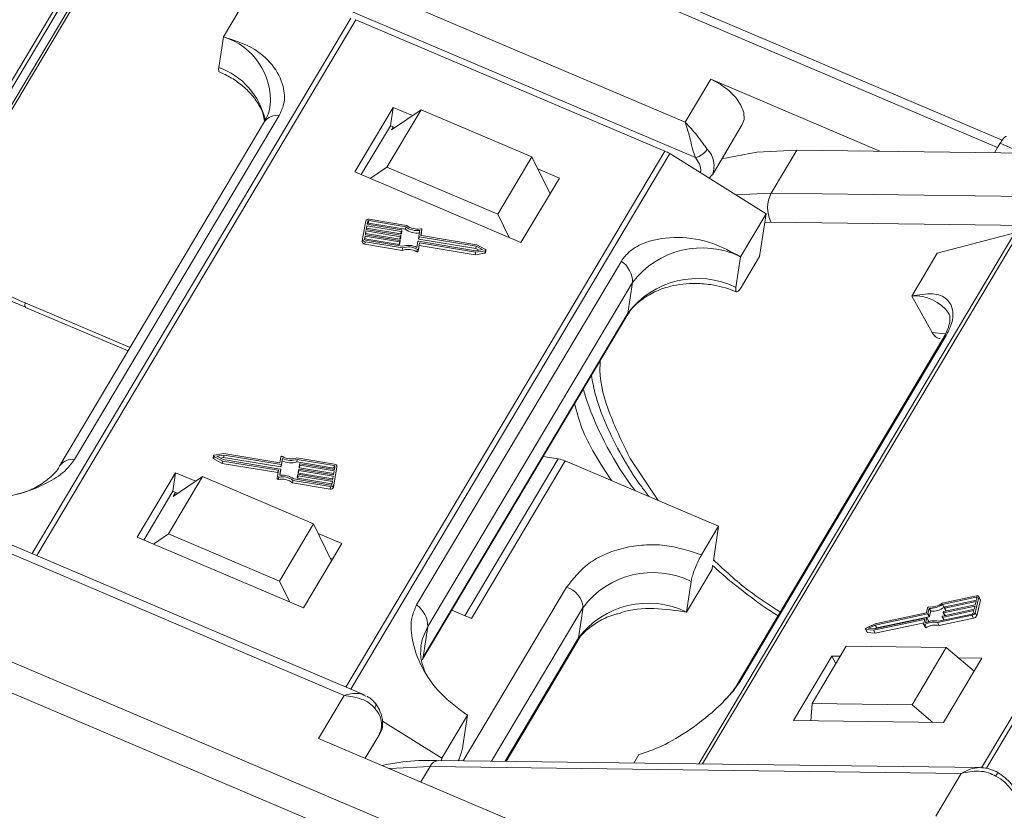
# Model space of a CAD drawing. Header units: millimetres. Extents: x 3223 to 4146, y -133 to 519.
# Tile 22 of 39: x 3653 to 3701, y 366 to 404. Entities that reach past the tile are written whole.
import ezdxf

# ---------------------------------------------------------------- set-up
doc = ezdxf.new("R2010")
doc.units = ezdxf.units.MM

msp = doc.modelspace()

# ---------------------------------------------------------------- linework, layer by layer
at = {"color": 7, "linetype": 'Continuous', "lineweight": 15}
for p, q in [((3659.06, 412.221), (3643.512, 386.098)), ((3643.635, 385.931), (3659.17, 412.031)), ((3701.048, 398.391), (3673.036, 410.308)), ((3685.536, 399.267), (3659.987, 410.136)), ((3673.415, 409.699), (3700.829, 398.036)), ((3686.038, 397.535), (3660.788, 408.277)), ((3656.447, 406.657), (3646.424, 389.818)), ((3646.354, 389.462), (3656.376, 406.3)), ((3662.93, 403.451), (3664.182, 405.556)), ((3669.172, 404.369), (3653.564, 378.146)), ((3653.794, 378.048), (3669.413, 404.289)), ((3669.413, 404.289), (3684.539, 397.853)), ((3662.93, 403.451), (3662.702, 401.951)), ((3686.788, 401.372), (3685.536, 399.267)), ((3695.069, 397.849), (3686.788, 401.372)), ((3655.639, 382.759), (3665.661, 399.597)), ((3671.237, 399.995), (3669.358, 396.838)), ((3672.601, 399.878), (3670.931, 397.072)), ((3671.237, 399.995), (3671.101, 399.095)), ((3671.151, 398.898), (3672.601, 399.878)), ((3672.181, 399.594), (3671.237, 399.995)), ((3678.025, 397.57), (3672.601, 399.878)), ((3664.943, 399.296), (3654.92, 382.458)), ((3686.863, 396.693), (3688.325, 399.149)), ((3671.101, 399.095), (3669.676, 396.703)), ((3671.311, 399.006), (3671.101, 399.095)), ((3671.151, 398.898), (3671.235, 399.038)), ((3700.954, 398.247), (3700.829, 398.036)), ((3702.043, 397.757), (3700.954, 398.247)), ((3684.539, 397.853), (3668.921, 371.613)), ((3669.166, 371.508), (3684.774, 397.731)), ((3684.774, 397.731), (3689.496, 394.787)), ((3689.747, 395.798), (3691, 397.902)), ((3691, 397.902), (3703.798, 397.734)), ((3700.829, 398.036), (3700.673, 397.775)), ((3676.355, 394.764), (3678.025, 397.57)), ((3678.025, 397.57), (3678.915, 395.763)), ((3669.358, 396.838), (3677.495, 393.377)), ((3670.931, 397.072), (3670.111, 396.518)), ((3676.355, 394.764), (3670.931, 397.072)), ((3679.374, 396.534), (3678.313, 396.985)), ((3686.71, 396.524), (3686.848, 396.698)), ((3677.495, 393.377), (3679.374, 396.534)), ((3678.919, 395.769), (3678.91, 395.773)), ((3689.747, 395.798), (3687.997, 395.721)), ((3715.753, 395.455), (3689.747, 395.798)), ((3689.496, 394.787), (3688.243, 392.682)), ((3689.496, 394.787), (3689.177, 392.687)), ((3669.897, 394.437), (3669.743, 393.554)), ((3669.99, 394.421), (3669.964, 394.274)), ((3669.967, 394.274), (3669.972, 394.301)), ((3669.972, 394.301), (3669.99, 394.421)), ((3670.043, 394.45), (3670.024, 394.33)), ((3670.024, 394.33), (3671.833, 394.03)), ((3671.851, 394.15), (3670.043, 394.45)), ((3671.893, 394.219), (3670.055, 394.524)), ((3676.917, 393.623), (3676.355, 394.764)), ((3689.728, 394.383), (3689.431, 394.363)), ((3716.647, 394.028), (3689.728, 394.383)), ((3669.907, 393.943), (3669.875, 393.759)), ((3669.877, 393.758), (3669.888, 393.823)), ((3669.888, 393.823), (3669.907, 393.943)), ((3669.888, 393.823), (3671.568, 393.544)), ((3671.586, 393.664), (3669.907, 393.943)), ((3669.951, 394.2), (3669.919, 394.016)), ((3669.919, 394.016), (3671.599, 393.738)), ((3669.922, 394.016), (3669.933, 394.08)), ((3669.933, 394.08), (3669.951, 394.2)), ((3669.933, 394.08), (3671.613, 393.802)), ((3671.631, 393.922), (3669.951, 394.2)), ((3669.964, 394.274), (3671.644, 393.995)), ((3671.613, 393.802), (3671.631, 393.922)), ((3671.639, 393.816), (3671.658, 393.936)), ((3671.639, 393.816), (3671.646, 393.853)), ((3671.646, 393.853), (3671.664, 393.973)), ((3671.664, 393.973), (3671.658, 393.936)), ((3671.833, 394.03), (3671.851, 394.15)), ((3672.493, 393.684), (3672.542, 393.969)), ((3672.645, 394.009), (3672.598, 393.742)), ((3672.6, 393.734), (3672.627, 393.889)), ((3672.645, 394.009), (3672.627, 393.889)), ((3701.674, 393.847), (3686.202, 367.853)), ((3686.388, 367.85), (3701.875, 393.87)), ((3697.874, 392.862), (3701.674, 393.847)), ((3669.743, 393.554), (3669.725, 393.434)), ((3669.862, 393.685), (3669.836, 393.538)), ((3669.837, 393.526), (3669.844, 393.565)), ((3669.844, 393.565), (3669.862, 393.685)), ((3669.844, 393.565), (3671.523, 393.287)), ((3669.845, 393.3), (3669.863, 393.42)), ((3671.542, 393.407), (3669.862, 393.685)), ((3669.863, 393.42), (3671.701, 393.115)), ((3669.875, 393.759), (3671.554, 393.48)), ((3669.876, 393.494), (3671.685, 393.194)), ((3671.523, 393.287), (3671.542, 393.407)), ((3671.55, 393.301), (3671.568, 393.421)), ((3671.55, 393.301), (3671.556, 393.338)), ((3671.556, 393.338), (3671.574, 393.458)), ((3671.568, 393.544), (3671.586, 393.664)), ((3671.574, 393.458), (3671.568, 393.421)), ((3671.595, 393.559), (3671.613, 393.679)), ((3671.595, 393.559), (3671.601, 393.596)), ((3671.601, 393.596), (3671.619, 393.716)), ((3671.619, 393.716), (3671.613, 393.679)), ((3672.399, 393.142), (3672.448, 393.427)), ((3672.475, 393.564), (3672.493, 393.684)), ((3672.475, 393.441), (3675.266, 392.978)), ((3672.482, 393.071), (3672.531, 393.356)), ((3672.495, 393.542), (3672.513, 393.662)), ((3672.495, 393.542), (3675.287, 393.079)), ((3675.305, 393.199), (3672.513, 393.662)), ((3672.513, 393.236), (3672.531, 393.356)), ((3672.531, 393.356), (3675.272, 392.901)), ((3675.336, 393.269), (3672.618, 393.72)), ((3715.535, 393.69), (3700.045, 367.665)), ((3700.277, 367.641), (3715.764, 393.662)), ((3669.845, 393.3), (3671.683, 392.995)), ((3671.683, 392.995), (3671.701, 393.115)), ((3672.41, 393.049), (3672.391, 392.929)), ((3672.463, 392.951), (3672.513, 393.236)), ((3672.463, 392.951), (3672.482, 393.071)), ((3672.513, 393.236), (3675.254, 392.781)), ((3675.254, 392.781), (3675.272, 392.901)), ((3675.254, 392.781), (3675.725, 392.858)), ((3675.266, 392.978), (3675.613, 393.034)), ((3675.272, 392.901), (3675.744, 392.978)), ((3675.287, 393.079), (3675.305, 393.199)), ((3675.287, 393.079), (3675.427, 393.004)), ((3675.613, 393.034), (3675.305, 393.199)), ((3675.755, 393.045), (3675.336, 393.269)), ((3675.744, 392.978), (3675.725, 392.858)), ((3675.76, 392.888), (3675.778, 393.007)), ((3696.621, 390.757), (3697.874, 392.862)), ((3682.407, 392.473), (3672.384, 375.635)), ((3688.015, 391.182), (3688.243, 392.682)), ((3688.341, 391.284), (3689.177, 392.687)), ((3672.934, 374.576), (3682.956, 391.414)), ((3682.728, 389.914), (3682.956, 391.414)), ((3696.621, 390.757), (3697.618, 388.976)), ((3653.219, 390.421), (3658.359, 388.235)), ((3653.245, 390.203), (3658.26, 388.069)), ((3672.661, 372.949), (3682.684, 389.787)), ((3682.728, 389.914), (3672.706, 373.076)), ((3698.152, 388.658), (3688.13, 371.82)), ((3688.281, 371.982), (3698.303, 388.82)), ((3662.446, 382.944), (3662.428, 382.824)), ((3662.45, 382.786), (3662.468, 382.906)), ((3662.45, 382.786), (3662.869, 382.562)), ((3662.468, 382.906), (3662.887, 382.682)), ((3662.951, 383.05), (3662.48, 382.974)), ((3662.957, 382.973), (3662.611, 382.917)), ((3662.611, 382.917), (3662.919, 382.753)), ((3662.779, 382.827), (3662.939, 382.853)), ((3662.919, 382.753), (3665.711, 382.29)), ((3662.939, 382.853), (3662.957, 382.973)), ((3662.939, 382.853), (3665.731, 382.39)), ((3665.693, 382.595), (3662.951, 383.05)), ((3665.749, 382.51), (3662.957, 382.973)), ((3665.742, 382.88), (3665.693, 382.595)), ((3665.825, 382.809), (3665.776, 382.525)), ((3665.807, 382.689), (3665.825, 382.809)), ((3666.52, 382.638), (3666.539, 382.758)), ((3668.36, 382.531), (3666.523, 382.836)), ((3668.348, 382.458), (3666.539, 382.758)), ((3679.317, 382.785), (3674.746, 375.104)), ((3679.317, 382.785), (3678.583, 382.898)), ((3682.839, 382.805), (3684.202, 380.753)), ((3669.811, 371.234), (3643.715, 382.336)), ((3662.869, 382.562), (3662.887, 382.682)), ((3662.869, 382.562), (3665.587, 382.111)), ((3662.887, 382.682), (3665.605, 382.231)), ((3665.731, 382.267), (3665.681, 381.983)), ((3665.713, 382.147), (3665.731, 382.267)), ((3665.731, 382.39), (3665.749, 382.51)), ((3665.757, 382.405), (3665.807, 382.689)), ((3665.757, 382.405), (3665.776, 382.525)), ((3666.52, 382.638), (3668.329, 382.338)), ((3666.605, 382.236), (3666.611, 382.273)), ((3666.631, 382.373), (3666.649, 382.493)), ((3666.637, 382.287), (3668.317, 382.009)), ((3666.649, 382.493), (3666.656, 382.53)), ((3666.651, 382.351), (3666.669, 382.471)), ((3666.651, 382.351), (3668.328, 382.073)), ((3668.349, 382.193), (3666.669, 382.471)), ((3666.682, 382.545), (3668.362, 382.266)), ((3668.308, 381.395), (3668.462, 382.278)), ((3668.327, 381.515), (3668.48, 382.398)), ((3668.329, 382.338), (3668.348, 382.458)), ((3668.362, 382.266), (3668.388, 382.413)), ((3668.48, 382.398), (3668.462, 382.278)), ((3675.066, 374.968), (3679.66, 382.685)), ((3679.66, 382.685), (3687.17, 379.49)), ((3643.503, 381.978), (3668.832, 371.203)), ((3660.589, 382.104), (3658.71, 378.947)), ((3661.911, 381.917), (3660.24, 379.11)), ((3660.589, 382.104), (3660.452, 381.205)), ((3660.461, 380.937), (3661.911, 381.917)), ((3661.57, 381.687), (3660.589, 382.104)), ((3667.335, 379.609), (3661.911, 381.917)), ((3665.579, 381.943), (3665.561, 381.823)), ((3665.579, 381.943), (3665.625, 382.209)), ((3665.587, 382.111), (3665.605, 382.231)), ((3665.621, 381.779), (3665.64, 381.899)), ((3665.684, 381.983), (3665.713, 382.147)), ((3666.372, 381.801), (3668.181, 381.501)), ((3666.542, 381.858), (3666.56, 381.978)), ((3666.56, 381.978), (3666.566, 382.015)), ((3666.562, 381.836), (3666.58, 381.956)), ((3666.562, 381.836), (3668.239, 381.558)), ((3668.26, 381.677), (3666.58, 381.956)), ((3666.586, 382.116), (3666.605, 382.236)), ((3666.593, 382.03), (3668.272, 381.751)), ((3666.606, 382.094), (3666.625, 382.214)), ((3666.606, 382.094), (3668.284, 381.815)), ((3668.304, 381.935), (3666.625, 382.214)), ((3668.272, 381.751), (3668.304, 381.935)), ((3668.317, 382.009), (3668.349, 382.193)), ((3666.312, 381.613), (3666.331, 381.732)), ((3666.312, 381.613), (3668.15, 381.308)), ((3666.331, 381.732), (3668.168, 381.428)), ((3668.168, 381.428), (3668.15, 381.308)), ((3668.234, 381.53), (3668.26, 381.677)), ((3668.308, 381.395), (3668.327, 381.515)), ((3660.452, 381.205), (3659.028, 378.812)), ((3660.701, 381.099), (3660.452, 381.205)), ((3660.586, 381.147), (3660.461, 380.937)), ((3665.665, 376.803), (3667.335, 379.609)), ((3667.335, 379.609), (3668.224, 377.802)), ((3687.17, 379.49), (3686.335, 378.087)), ((3687.17, 379.49), (3686.912, 377.793)), ((3658.71, 378.947), (3666.846, 375.486)), ((3659.501, 378.611), (3660.24, 379.11)), ((3660.24, 379.11), (3665.665, 376.803)), ((3668.725, 378.643), (3667.568, 379.135)), ((3666.846, 375.486), (3668.725, 378.643)), ((3668.27, 377.879), (3668.165, 377.924)), ((3686.878, 377.572), (3686.851, 377.391)), ((3685.598, 375.286), (3686.851, 377.391)), ((3666.172, 375.773), (3665.665, 376.803)), ((3679.727, 376.502), (3674.669, 368.005)), ((3685.598, 375.286), (3685.826, 376.786)), ((3699.8, 376.078), (3698.119, 375.717)), ((3699.785, 376.015), (3698.13, 375.659)), ((3699.722, 375.25), (3699.905, 376.011)), ((3699.813, 375.965), (3699.785, 376.015)), ((3699.789, 375.866), (3699.82, 375.992)), ((3699.98, 375.91), (3699.9, 376.052)), ((3699.905, 376.011), (3699.984, 375.868)), ((3676.057, 367.986), (3680.539, 375.518)), ((3680.311, 374.018), (3680.539, 375.518)), ((3697.4, 375.494), (3697.342, 375.249)), ((3698.21, 375.517), (3698.13, 375.659)), ((3699.721, 375.581), (3698.184, 375.25)), ((3698.199, 375.314), (3699.736, 375.644)), ((3698.21, 375.517), (3698.23, 375.521)), ((3698.22, 375.483), (3698.227, 375.515)), ((3699.774, 375.802), (3698.237, 375.472)), ((3698.252, 375.535), (3699.789, 375.866)), ((3699.683, 375.422), (3699.721, 375.581)), ((3699.736, 375.644), (3699.774, 375.802)), ((3699.802, 375.108), (3699.984, 375.868)), ((3674.106, 375.376), (3675.066, 374.968)), ((3694.79, 374.461), (3697.344, 375.01)), ((3697.342, 375.249), (3694.833, 374.71)), ((3697.39, 375.2), (3694.835, 374.651)), ((3694.915, 374.508), (3697.47, 375.057)), ((3697.47, 375.057), (3697.39, 375.2)), ((3697.474, 375.465), (3697.415, 375.22)), ((3697.495, 375.078), (3697.415, 375.22)), ((3697.554, 375.323), (3697.474, 375.465)), ((3697.495, 375.078), (3697.554, 375.323)), ((3697.891, 374.767), (3699.572, 375.128)), ((3697.932, 374.836), (3699.587, 375.191)), ((3698.113, 375.04), (3698.121, 375.071)), ((3698.114, 375.033), (3698.193, 374.892)), ((3699.668, 375.359), (3698.131, 375.028)), ((3698.206, 374.894), (3698.131, 375.028)), ((3698.146, 375.092), (3699.683, 375.422)), ((3698.167, 375.261), (3698.174, 375.293)), ((3698.167, 375.255), (3698.246, 375.113)), ((3698.259, 375.116), (3698.184, 375.25)), ((3698.221, 375.476), (3698.3, 375.335)), ((3698.312, 375.338), (3698.237, 375.472)), ((3699.572, 375.128), (3699.652, 374.985)), ((3699.637, 375.232), (3699.668, 375.359)), ((3699.802, 375.108), (3699.722, 375.25)), ((3672.934, 374.576), (3672.706, 373.076)), ((3694.833, 374.71), (3694.395, 374.494)), ((3694.835, 374.651), (3694.513, 374.491)), ((3694.757, 374.394), (3697.244, 374.928)), ((3694.915, 374.508), (3694.835, 374.651)), ((3694.837, 374.251), (3697.225, 374.764)), ((3697.207, 374.688), (3697.262, 374.917)), ((3697.208, 374.674), (3697.288, 374.531)), ((3697.259, 374.903), (3697.244, 374.928)), ((3697.34, 374.53), (3697.261, 374.672)), ((3697.362, 374.998), (3697.303, 374.753)), ((3697.441, 374.863), (3697.361, 375.005)), ((3697.442, 374.856), (3697.362, 374.998)), ((3697.429, 374.804), (3697.442, 374.856)), ((3697.97, 374.624), (3697.891, 374.767)), ((3697.97, 374.624), (3699.652, 374.985)), ((3694.364, 374.445), (3694.444, 374.303)), ((3694.381, 374.435), (3694.757, 374.394)), ((3694.461, 374.293), (3694.381, 374.435)), ((3694.461, 374.293), (3694.837, 374.251)), ((3694.513, 374.491), (3694.79, 374.461)), ((3694.837, 374.251), (3694.757, 374.394)), ((3694.841, 374.472), (3694.915, 374.508)), ((3680.311, 374.018), (3676.716, 367.978)), ((3676.762, 367.977), (3680.244, 373.828)), ((3693.413, 373.617), (3691.742, 370.81)), ((3698.311, 373.552), (3693.413, 373.617)), ((3679.114, 361.553), (3651.7, 373.215)), ((3692.712, 373.131), (3690.833, 369.973)), ((3693.12, 373.125), (3692.712, 373.131)), ((3692.712, 373.131), (3692.912, 372.775)), ((3696.641, 370.746), (3698.311, 373.552)), ((3698.311, 373.552), (3699.674, 372.386)), ((3698.181, 369.877), (3700.06, 373.034)), ((3700.06, 373.034), (3698.899, 373.049)), ((3650.181, 372.344), (3678.537, 360.28)), ((3668.832, 371.203), (3667.579, 369.098)), ((3691.691, 369.962), (3691.742, 370.81)), ((3691.742, 370.81), (3696.641, 370.746)), ((3697.649, 369.884), (3696.641, 370.746)), ((3673.627, 368.126), (3674.88, 370.231)), ((3674.88, 370.231), (3674.652, 368.731)), ((3670.709, 369.945), (3673.627, 368.126)), ((3690.833, 369.973), (3698.181, 369.877)), ((3669.861, 368.127), (3670.577, 369.331)), ((3667.579, 369.098), (3680.367, 363.658)), ((3683.013, 367.895), (3683.258, 368.305)), ((3699.987, 367.671), (3673.455, 368.021)), ((3673.627, 368.126), (3673.611, 368.019)), ((3672.587, 366.967), (3673.043, 367.733)), ((3673.043, 367.733), (3699.05, 367.39)), ((3699.05, 367.39), (3697.797, 365.286))]:
    msp.add_line(p, q, dxfattribs=at)
at = {"color": 7, "linetype": 'Continuous', "lineweight": 15, "flags": 128}
for points in [[(3688.325, 399.149), (3688.414, 399.403), (3688.4, 399.739), (3688.263, 400.106), (3688.013, 400.476), (3687.668, 400.826), (3687.25, 401.132), (3686.788, 401.372)], [(3691, 397.902), (3689.037, 397.802), (3687.325, 397.469)], [(3653.219, 390.421), (3653.209, 390.318), (3653.216, 390.245), (3653.238, 390.206), (3653.243, 390.204)], [(3682.728, 389.914), (3682.693, 389.805), (3682.684, 389.787)], [(3698.286, 388.899), (3698.223, 388.913), (3697.618, 388.976)], [(3698.303, 388.82), (3698.216, 388.744), (3698.152, 388.658)], [(3680.7, 385.684), (3680.565, 386.121), (3680.544, 386.193)], [(3699.82, 375.992), (3699.82, 375.998), (3699.82, 376.004), (3699.817, 376.008), (3699.813, 376.012), (3699.807, 376.015), (3699.801, 376.016), (3699.793, 376.016), (3699.785, 376.015)], [(3699.8, 376.078), (3699.825, 376.082), (3699.847, 376.082), (3699.867, 376.077), (3699.883, 376.07), (3699.896, 376.059), (3699.904, 376.045), (3699.907, 376.029), (3699.905, 376.011)], [(3697.344, 375.01), (3697.349, 375.01), (3697.352, 375.01), (3697.356, 375.01), (3697.358, 375.008), (3697.36, 375.006), (3697.362, 375.004), (3697.362, 375.001), (3697.362, 374.998)], [(3698.131, 375.028), (3698.127, 375.028), (3698.123, 375.028), (3698.12, 375.029), (3698.117, 375.03), (3698.115, 375.032), (3698.114, 375.034), (3698.113, 375.037), (3698.113, 375.04)], [(3698.184, 375.25), (3698.18, 375.25), (3698.176, 375.25), (3698.173, 375.25), (3698.17, 375.252), (3698.168, 375.253), (3698.167, 375.256), (3698.166, 375.258), (3698.167, 375.261)], [(3698.237, 375.472), (3698.233, 375.471), (3698.229, 375.471), (3698.226, 375.472), (3698.223, 375.473), (3698.221, 375.475), (3698.22, 375.478), (3698.219, 375.48), (3698.22, 375.483)], [(3672.593, 373.617), (3672.678, 373.998), (3672.934, 374.576)], [(3697.261, 374.672), (3697.25, 374.667), (3697.239, 374.665), (3697.229, 374.664), (3697.22, 374.665), (3697.213, 374.668), (3697.208, 374.673), (3697.206, 374.68), (3697.207, 374.688)], [(3697.262, 374.917), (3697.262, 374.92), (3697.262, 374.923), (3697.26, 374.925), (3697.258, 374.927), (3697.256, 374.928), (3697.252, 374.929), (3697.249, 374.929), (3697.244, 374.928)], [(3697.288, 374.531), (3697.288, 374.531), (3697.293, 374.526), (3697.3, 374.523), (3697.309, 374.521), (3697.319, 374.522), (3697.33, 374.525), (3697.34, 374.53)], [(3694.381, 374.435), (3694.372, 374.438), (3694.365, 374.443), (3694.362, 374.45), (3694.362, 374.459), (3694.366, 374.468), (3694.374, 374.478), (3694.384, 374.486), (3694.395, 374.494)], [(3680.244, 373.828), (3680.282, 373.906), (3680.311, 374.018)], [(3672.706, 373.076), (3672.671, 372.966), (3672.664, 372.953)], [(3671.035, 367.628), (3671.081, 367.633), (3673.043, 367.733)], [(3700.741, 367.25), (3700.779, 367.314), (3700.808, 367.367), (3700.829, 367.406), (3700.839, 367.43), (3700.839, 367.438), (3700.838, 367.438)]]:
    msp.add_lwpolyline(points, dxfattribs=at)
at = {"color": 7, "linetype": 'Continuous', "lineweight": 15}
for centre, radius, start, end in [((3661.954, 400.326), 3.274, 355.4221, 72.6531), ((3661.493, 398.592), 3.57, 12.8119, 70.2072), ((3665.542, 398.873), 0.734, 80.6638, 144.7921), ((3683.869, 396.281), 1.71, 58.0275, 66.9045), ((3685.835, 398.433), 0.92, 282.7299, 327.8055), ((3685.78, 397.127), 1.167, 338.1868, 44.3852), ((3691.102, 395.072), 1.537, 151.8473, 206.6363), ((3670.021, 394.398), 0.13, 74.933, 162.8513), ((3670.013, 394.288), 0.0434, 74.933, 162.8513), ((3670.031, 394.408), 0.0434, 74.933, 162.8513), ((3671.619, 393.823), 0.0217, 254.933, 342.8513), ((3671.637, 393.943), 0.0217, 254.933, 342.8513), ((3671.643, 393.974), 0.0213, 357.3759, 86.471), ((3672.406, 394.806), 0.965, 233.5374, 277.0104), ((3672.425, 394.926), 0.965, 233.5374, 277.0104), ((3672.418, 394.884), 0.847, 231.6812, 281.28), ((3672.598, 394.008), 0.0468, 0.652, 107.0684), ((3669.853, 393.428), 0.128, 177.3759, 266.471), ((3669.871, 393.548), 0.128, 177.3759, 266.471), ((3669.879, 393.536), 0.0426, 177.3759, 266.471), ((3671.547, 393.428), 0.0217, 254.933, 342.8513), ((3671.553, 393.459), 0.0213, 357.3759, 86.471), ((3671.574, 393.565), 0.0217, 254.933, 342.8513), ((3671.592, 393.685), 0.0217, 254.933, 342.8513), ((3671.598, 393.717), 0.0213, 357.3759, 86.471), ((3672.469, 393.42), 0.0217, 74.933, 162.8513), ((3672.496, 393.563), 0.0213, 177.3759, 266.471), ((3672.514, 393.683), 0.0213, 177.3759, 266.471), ((3672.62, 393.741), 0.0213, 177.3759, 266.471), ((3671.529, 393.308), 0.0217, 254.933, 342.8513), ((3671.966, 392.194), 0.85, 59.9337, 109.4244), ((3671.977, 392.27), 0.969, 64.2077, 107.5575), ((3671.984, 392.314), 0.85, 59.9337, 109.4244), ((3672.419, 392.968), 0.0474, 234.4757, 339.7706), ((3672.437, 393.088), 0.0474, 234.4757, 339.7706), ((3675.723, 392.895), 0.0374, 273.7661, 348.3629), ((3675.742, 393.013), 0.0351, 272.1302, 68.1339), ((3686.366, 388.854), 4.263, 63.8773, 143.0988), ((3681.654, 391.411), 1.302, 0.1518, 54.7071), ((3686.138, 387.354), 4.263, 63.8773, 143.0988), ((3696.791, 388.752), 2.012, 34.9765, 94.8636), ((3696.142, 391.066), 16.352, 199.2166, 216.9719), ((3655.539, 381.99), 0.775, 82.6003, 143.033), ((3662.466, 382.821), 0.0381, 175.2466, 245.9663), ((3662.482, 382.939), 0.0351, 92.1302, 248.1339), ((3665.787, 382.864), 0.0474, 54.4757, 159.7706), ((3666.24, 383.638), 0.85, 239.9337, 289.4244), ((3666.247, 383.681), 0.969, 244.2077, 287.5575), ((3679.088, 381.362), 1.442, 66.6202, 80.8282), ((3665.71, 382.268), 0.0213, 357.3759, 86.471), ((3665.737, 382.411), 0.0217, 254.933, 342.8513), ((3665.755, 382.531), 0.0217, 254.933, 342.8513), ((3666.228, 383.561), 0.969, 244.2077, 287.5575), ((3666.632, 382.266), 0.0217, 74.933, 162.8513), ((3666.652, 382.373), 0.0213, 177.3759, 266.471), ((3666.671, 382.492), 0.0213, 177.3759, 266.471), ((3666.677, 382.524), 0.0217, 74.933, 162.8513), ((3668.324, 382.291), 0.0472, 18.3841, 83.5527), ((3668.345, 382.415), 0.0426, 357.3759, 86.471), ((3668.353, 382.404), 0.128, 357.3759, 86.471), ((3665.608, 381.823), 0.0468, 180.652, 287.0684), ((3665.626, 381.943), 0.0468, 180.652, 287.0684), ((3665.584, 382.087), 0.0243, 26.1239, 83.0605), ((3665.604, 382.21), 0.0213, 357.3759, 86.471), ((3665.787, 380.948), 0.847, 51.6812, 101.28), ((3665.805, 381.068), 0.847, 51.6812, 101.28), ((3665.799, 381.026), 0.965, 53.5374, 97.0104), ((3666.563, 381.857), 0.0213, 177.3759, 266.471), ((3666.581, 381.977), 0.0213, 177.3759, 266.471), ((3666.587, 382.009), 0.0217, 74.933, 162.8513), ((3666.608, 382.115), 0.0213, 177.3759, 266.471), ((3666.626, 382.235), 0.0213, 177.3759, 266.471), ((3668.184, 381.433), 0.13, 254.933, 342.8513), ((3668.202, 381.553), 0.13, 254.933, 342.8513), ((3668.193, 381.543), 0.0434, 254.933, 342.8513), ((3683.949, 372.958), 4.263, 63.8773, 143.0988), ((3679.395, 375.4), 1.15, 5.8442, 73.2467), ((3671.632, 374.572), 1.302, 0.1518, 54.7071), ((3683.721, 371.458), 4.263, 63.8773, 143.0988), ((3697.462, 375.47), 0.0666, 85.082, 158.2244), ((3697.548, 376.511), 0.978, 265.3225, 305.7278), ((3697.492, 376.61), 1.145, 269.1116, 303.865), ((3697.571, 376.468), 1.145, 269.1116, 303.865), ((3698.258, 375.503), 0.0332, 100.1334, 158.2827), ((3699.931, 375.884), 0.0557, 343.8336, 27.8224), ((3697.384, 375.232), 0.0332, 280.1334, 338.2827), ((3697.464, 375.09), 0.0332, 280.1334, 338.2827), ((3698.152, 375.059), 0.0332, 100.1334, 158.2827), ((3698.205, 375.281), 0.0332, 100.1334, 158.2827), ((3699.537, 375.324), 0.199, 280.1334, 338.2827), ((3699.576, 375.257), 0.0664, 280.1334, 338.2827), ((3699.617, 375.182), 0.199, 280.1334, 338.2827), ((3697.689, 373.967), 0.825, 75.8196, 121.243), ((3697.729, 373.94), 0.918, 77.2169, 117.6436), ((3697.768, 373.824), 0.825, 75.8196, 121.243), ((3697.433, 374.858), 0.00928, 343.8336, 27.8224), ((3694.461, 374.314), 0.0209, 212.1089, 269.2961), ((3688.576, 371.553), 0.521, 124.5335, 150.0146), ((3670.161, 370.727), 0.222, 318.5879, 24.8741), ((3669.586, 369.783), 1.089, 335.49, 47.082), ((3673.499, 367.52), 0.503, 94.9347, 154.8594), ((3699.815, 365.408), 2.062, 4.918, 63.3013)]:
    msp.add_arc(centre, radius, start, end, dxfattribs=at)
for points, knots in [([(3665.661, 399.597), (3665.745, 399.78), (3665.962, 400.255), (3665.886, 401.139), (3665.379, 402.113), (3664.368, 402.986), (3663.413, 403.294), (3662.93, 403.451)], [0, 0, 0, 0, 0.109672, 0.284648, 0.519248, 0.75632, 1, 1, 1, 1]), ([(3662.702, 401.951), (3662.695, 401.889), (3662.683, 401.775), (3662.715, 401.751), (3662.73, 401.739)], [0, 0, 0, 0, 0.539601, 1, 1, 1, 1]), ([(3662.725, 401.729), (3662.82, 401.688), (3663.14, 401.551), (3663.636, 401.244), (3664.176, 400.787), (3664.604, 400.246), (3664.874, 399.742), (3664.923, 399.43), (3664.941, 399.32)], [0, 0, 0, 0, 0.078573, 0.26558, 0.457343, 0.662559, 0.880233, 1, 1, 1, 1]), ([(3665.196, 400.064), (3665.195, 400.009), (3665.189, 399.742), (3665.046, 399.495), (3664.932, 399.298)], [0, 0, 0, 0, 0.205242, 1, 1, 1, 1]), ([(3685.536, 399.267), (3685.728, 399.063), (3686.026, 398.747), (3686.379, 398.262), (3686.541, 398.042), (3686.614, 397.943)], [0, 0, 0, 0, 0.4984129, 0.772928, 1, 1, 1, 1]), ([(3686.038, 397.535), (3685.996, 397.654), (3685.907, 397.907), (3685.789, 398.386), (3685.666, 398.864), (3685.579, 399.132), (3685.536, 399.267)], [0, 0, 0, 0, 0.23435, 0.498195, 0.748869, 1, 1, 1, 1]), ([(3701.253, 398.558), (3701.251, 398.562), (3701.236, 398.59), (3701.165, 398.538), (3701.061, 398.42), (3700.985, 398.296), (3700.954, 398.247)], [0, 0, 0, 0, 0.0635395, 0.4158844, 0.7682293, 1, 1, 1, 1]), ([(3686.276, 396.794), (3686.285, 396.824), (3686.322, 396.943), (3686.251, 397.205), (3686.107, 397.427), (3686.038, 397.535)], [0, 0, 0, 0, 0.142722, 0.582056, 1, 1, 1, 1]), ([(3688.243, 392.682), (3687.796, 392.92), (3686.818, 393.441), (3685.169, 393.713), (3683.771, 393.503), (3682.838, 393.035), (3682.533, 392.638), (3682.407, 392.473)], [0, 0, 0, 0, 0.219162, 0.4791659, 0.7354888, 0.890617, 1, 1, 1, 1]), ([(3648.381, 392.867), (3648.836, 392.563), (3649.953, 391.815), (3651.434, 391.037), (3652.609, 390.472), (3653.074, 390.283), (3653.247, 390.213)], [0, 0, 0, 0, 0.2944829, 0.7242002, 0.8979028, 1, 1, 1, 1]), ([(3648.484, 393.039), (3649.157, 392.589), (3650.667, 391.579), (3652.309, 390.834), (3653.219, 390.421)], [0, 0, 0, 0, 0.445764, 1, 1, 1, 1]), ([(3682.706, 389.782), (3682.73, 389.836), (3682.848, 390.1), (3683.268, 390.499), (3683.913, 390.929), (3684.6, 391.193), (3685.271, 391.336), (3685.983, 391.401), (3686.499, 391.347), (3686.792, 391.317)], [0, 0, 0, 0, 0.049047, 0.241253, 0.417584, 0.582695, 0.702789, 0.83168, 1, 1, 1, 1]), ([(3686.792, 391.317), (3687.178, 391.24), (3687.612, 391.155), (3687.997, 390.979), (3688.039, 390.96)], [0, 0, 0, 0, 0.891824, 1, 1, 1, 1]), ([(3688.341, 391.284), (3688.295, 391.212), (3688.204, 391.067), (3688.094, 390.961), (3688.023, 390.954), (3687.998, 391.039), (3688.01, 391.142), (3688.015, 391.182)], [0, 0, 0, 0, 0.214694, 0.429388, 0.644082, 0.858775, 1, 1, 1, 1]), ([(3698.303, 388.82), (3698.392, 388.993), (3698.623, 389.443), (3698.673, 390.098), (3698.393, 390.657), (3697.701, 390.946), (3696.984, 390.82), (3696.621, 390.757)], [0, 0, 0, 0, 0.109672, 0.284648, 0.519248, 0.75632, 1, 1, 1, 1]), ([(3698.435, 389.904), (3698.442, 389.895), (3698.477, 389.85), (3698.499, 389.744), (3698.486, 389.443), (3698.378, 389.065), (3698.209, 388.774), (3698.139, 388.655)], [0, 0, 0, 0, 0.0678944, 0.3455311, 0.5918392, 0.8324409, 1, 1, 1, 1]), ([(3697.618, 388.976), (3697.667, 388.905), (3697.766, 388.763), (3697.912, 388.675), (3697.995, 388.686), (3698.013, 388.689)], [0, 0, 0, 0, 0.4389656, 0.8779311, 1, 1, 1, 1]), ([(3681.378, 387.594), (3681.369, 387.438), (3681.322, 386.617), (3681.77, 384.988), (3682.49, 383.518), (3682.839, 382.805)], [0, 0, 0, 0, 0.10851, 0.567217, 1, 1, 1, 1]), ([(3680.944, 386.865), (3680.995, 386.586), (3681.137, 385.8), (3681.632, 384.477), (3682.403, 382.933), (3683.129, 381.746), (3683.646, 381.094), (3683.771, 380.936)], [0, 0, 0, 0, 0.144025, 0.404502, 0.663047, 0.91862, 1, 1, 1, 1]), ([(3681.918, 381.725), (3681.36, 382.589), (3680.536, 383.866), (3680.223, 385.088), (3680.121, 385.483)], [0, 0, 0, 0, 0.677474, 1, 1, 1, 1]), ([(3649.567, 380.999), (3650.038, 380.921), (3651.069, 380.75), (3652.793, 380.969), (3654.243, 381.525), (3655.204, 382.171), (3655.512, 382.587), (3655.639, 382.759)], [0, 0, 0, 0, 0.219162, 0.4791659, 0.7354888, 0.890617, 1, 1, 1, 1]), ([(3654.909, 382.458), (3654.901, 382.438), (3654.814, 382.224), (3654.455, 381.862), (3653.843, 381.423), (3653.281, 381.164), (3652.926, 381.085), (3652.854, 381.069)], [0, 0, 0, 0, 0.033146, 0.34859, 0.638804, 0.926659, 1, 1, 1, 1]), ([(3686.335, 378.087), (3685.738, 378.282), (3684.821, 378.582), (3683.508, 378.592), (3682.514, 378.448), (3681.596, 378.134), (3680.547, 377.557), (3680.05, 376.918), (3679.727, 376.502)], [0, 0, 0, 0, 0.239457, 0.368361, 0.5, 0.631639, 0.760543, 1, 1, 1, 1]), ([(3685.826, 376.786), (3685.841, 376.861), (3685.871, 377.011), (3685.97, 377.312), (3686.097, 377.626), (3686.225, 377.895), (3686.304, 378.032), (3686.335, 378.087)], [0, 0, 0, 0, 0.2146939, 0.4293877, 0.6440816, 0.8587754, 1, 1, 1, 1]), ([(3686.878, 377.572), (3686.996, 377.461), (3687.456, 377.025), (3688.323, 376.342), (3689.267, 375.617), (3689.867, 375.237), (3690.082, 375.101)], [0, 0, 0, 0, 0.12306, 0.482323, 0.814415, 1, 1, 1, 1]), ([(3686.92, 377.843), (3687.471, 377.326), (3688.466, 376.394), (3689.661, 375.628), (3690.193, 375.286)], [0, 0, 0, 0, 0.554769, 1, 1, 1, 1]), ([(3672.384, 375.635), (3672.3, 375.444), (3672.08, 374.949), (3672.127, 373.879), (3672.583, 372.57), (3673.523, 371.225), (3674.423, 370.565), (3674.88, 370.231)], [0, 0, 0, 0, 0.1096723, 0.2846477, 0.5192481, 0.7563203, 1, 1, 1, 1]), ([(3680.255, 373.826), (3680.264, 373.847), (3680.351, 374.061), (3680.709, 374.424), (3681.321, 374.863), (3681.884, 375.122), (3682.241, 375.201), (3682.314, 375.217)], [0, 0, 0, 0, 0.03387, 0.348769, 0.638481, 0.925838, 1, 1, 1, 1]), ([(3682.313, 375.219), (3682.334, 375.227), (3682.861, 375.428), (3684.043, 375.513), (3685.075, 375.362), (3685.598, 375.286)], [0, 0, 0, 0, 0.0202254, 0.5033796, 1, 1, 1, 1]), ([(3673.047, 371.951), (3673.044, 371.954), (3672.887, 372.138), (3672.716, 372.543), (3672.548, 373.102), (3672.593, 373.454), (3672.613, 373.617)], [0, 0, 0, 0, 0.006418, 0.333904, 0.690779, 1, 1, 1, 1]), ([(3683.258, 368.305), (3683.621, 368.425), (3684.416, 368.685), (3685.807, 369.513), (3687.024, 370.496), (3687.864, 371.361), (3688.159, 371.8), (3688.281, 371.982)], [0, 0, 0, 0, 0.219162, 0.4791659, 0.7354888, 0.890617, 1, 1, 1, 1]), ([(3688.117, 371.816), (3688.093, 371.771), (3687.976, 371.55), (3687.724, 371.226), (3687.461, 370.966), (3687.391, 370.897)], [0, 0, 0, 0, 0.156523, 0.775539, 1, 1, 1, 1]), ([(3668.832, 371.203), (3668.977, 371.239), (3669.266, 371.312), (3669.64, 371.313), (3669.816, 371.216), (3669.892, 371.174)], [0, 0, 0, 0, 0.360965, 0.721272, 1, 1, 1, 1]), ([(3670.328, 370.58), (3670.246, 370.666), (3670.067, 370.855), (3669.571, 371.099), (3669.121, 371.162), (3668.832, 371.203)], [0, 0, 0, 0, 0.227063, 0.501587, 1, 1, 1, 1]), ([(3670.362, 370.82), (3670.278, 370.916), (3670.152, 371.059), (3669.993, 371.138), (3669.941, 371.164)], [0, 0, 0, 0, 0.673836, 1, 1, 1, 1]), ([(3670.556, 369.328), (3670.577, 369.354), (3670.707, 369.506), (3670.75, 369.906), (3670.645, 370.358), (3670.466, 370.698), (3670.328, 370.855), (3670.281, 370.908)], [0, 0, 0, 0, 0.060237, 0.361788, 0.67307, 0.889244, 1, 1, 1, 1]), ([(3674.652, 368.731), (3674.637, 368.656), (3674.607, 368.505), (3674.522, 368.242), (3674.452, 368.073), (3674.425, 368.008)], [0, 0, 0, 0, 0.380545, 0.76109, 1, 1, 1, 1]), ([(3673.462, 368.007), (3673.328, 368.013), (3672.657, 368.042), (3671.717, 367.975), (3670.963, 367.831), (3670.683, 367.777)], [0, 0, 0, 0, 0.135288, 0.678364, 1, 1, 1, 1]), ([(3699.05, 367.39), (3699.193, 367.468), (3699.478, 367.623), (3699.789, 367.655), (3699.945, 367.671)], [0, 0, 0, 0, 0.500456, 1, 1, 1, 1]), ([(3700.741, 367.25), (3700.623, 367.311), (3700.36, 367.446), (3699.767, 367.535), (3699.331, 367.447), (3699.05, 367.39)], [0, 0, 0, 0, 0.227063, 0.501587, 1, 1, 1, 1]), ([(3700.84, 367.436), (3700.67, 367.518), (3700.398, 367.649), (3700.101, 367.665), (3699.989, 367.671)], [0, 0, 0, 0, 0.623477, 1, 1, 1, 1]), ([(3701.89, 365.721), (3701.902, 365.766), (3701.956, 365.977), (3701.838, 366.325), (3701.626, 366.715), (3701.295, 367.115), (3700.963, 367.346), (3700.755, 367.49)], [0, 0, 0, 0, 0.068968, 0.327334, 0.506759, 0.690615, 1, 1, 1, 1])]:
    msp.add_open_spline(points, degree=3, knots=knots, dxfattribs=at)

doc.saveas('drawing.dxf')
